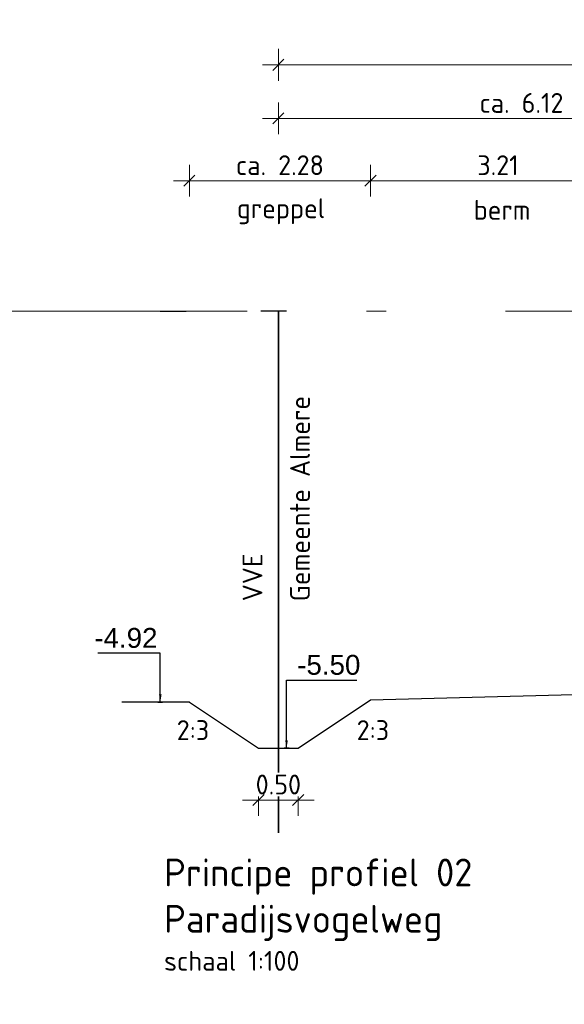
# Model space of a CAD drawing. Header units: metres. Extents: x 149090 to 161988, y 479090 to 487021.
# Tile 44 of 72: x 159043 to 159050, y 484428 to 484440. Entities that reach past the tile are written whole.
import ezdxf

# ---------------------------------------------------------------- set-up
doc = ezdxf.new("R2010")
doc.units = ezdxf.units.M
doc.linetypes.add('AL-NAP_LIJN', pattern=[15.25, 12, -1.5, 0.25, -1.5])
doc.layers.get('0').update_dxf_attribs({"lineweight": 25})
doc.layers.get('Defpoints').update_dxf_attribs({"color": 211, "lineweight": 25})
for name, color, linetype, lineweight in [('N-WE-KG-GRENS_PERCEEL-G', 150, 'KG-PERCEEL', 35), ('N-WE-VH-KANTVERHARDING-G', 7, 'Continuous', 30), ('X-XX-AL-M', 7, 'Continuous', 18), ('X-XX-AL-NAP-G', 7, 'AL-NAP_LIJN', 18), ('X-XX-AL-PROFIEL-B-G', 7, 'Continuous', 25), ('X-XX-AL-T25', 7, 'Continuous', 25), ('X-XX-AL-T35', 7, 'Continuous', 35)]:
    doc.layers.add(name, color=color, linetype=linetype, lineweight=lineweight)
doc.styles.add('Civitas Arial', font='arial.ttf')
doc.styles.add('NLCS-ISO-M100-T25', font='NLCS-ISO.ttf')
doc.styles.add('NLCS-ISO-M100-T35', font='NLCS-ISO.ttf')
doc.styles.get("Standard").update_dxf_attribs({"font": 'NLCS-ISO.ttf'})
doc.linetypes.add('KG-PERCEEL', pattern='A,5.5,-2,["P",Standard,S=1.8,R=0,X=-0.5,Y=-0.9],-2,5.5,-2,[5,NLCS.shx,S=0.75,R=0,X=0,Y=0],-2', length=19)
doc.dimstyles.new('Civitas 100 25', dxfattribs={"dimscale": 0.1, "dimtxt": 2.5, "dimasz": 1, "dimexe": 0.18, "dimexo": 0.0625, "dimgap": 1, "dimtad": 1, "dimzin": 0, "dimdsep": 46, "dimtxsty": 'Civitas Arial', "dimblk": 'Civitas-pijlmaat', "dimcen": 0, "dimse1": 1, "dimse2": 1, "dimadec": 0, "dimazin": 0, "dimtfac": 1, "dimtix": 1, "dimtmove": 0, "dimatfit": 0, "dimfxl": 1, "dimtolj": 1, "dimtzin": 0, "dimarcsym": 1})
doc.dimstyles.new('NLCS-M100-T25-SCHRAP-X_L2_H1', dxfattribs={"dimscale": 0.1, "dimtxt": 2.5, "dimasz": 1.4, "dimexe": 2, "dimexo": 2, "dimgap": 0.7, "dimtad": 1, "dimzin": 0, "dimdsep": 46, "dimtxsty": 'NLCS-ISO-M100-T25', "dimblk": 'OBLIQUE', "dimcen": 0, "dimdle": 2, "dimclrd": 256, "dimclre": 256, "dimclrt": 256, "dimadec": 1, "dimazin": 0, "dimtfac": 1, "dimtofl": 0, "dimtmove": 1, "dimatfit": 0, "dimldrblk": 'OBLIQUE', "dimfxl": 2, "dimfxlon": 1, "dimtfill": 1, "dimtfillclr": 254, "dimtolj": 1, "dimtzin": 0, "dimlwd": 18, "dimlwe": 18, "dimarcsym": 0})

# ---------------------------------------------------------------- blocks, each defined once
blk = doc.blocks.new('_Oblique')
at = {"color": 0, "linetype": 'ByBlock', "lineweight": -2}
blk.add_line((-0.5, -0.5), (0.5, 0.5), dxfattribs=at)
blk = doc.blocks.new('*D84')
at = {"layer": 'Defpoints', "color": 0, "transparency": 16777216}
for p in [(159072.541, 484439.662), (159046.171, 484436.559), (159072.541, 484436.559)]:
    blk.add_point(p, dxfattribs=at)
at = {"layer": 'X-XX-AL-M', "linetype": 'Continuous', "lineweight": 18, "transparency": 16777216}
for p, q in [((159046.171, 484439.462), (159046.171, 484439.862)), ((159072.541, 484439.462), (159072.541, 484439.862)), ((159045.971, 484439.662), (159072.741, 484439.662))]:
    blk.add_line(p, q, dxfattribs=at)
at = {"layer": 'X-XX-AL-M', "lineweight": 18, "transparency": 16777216, "xscale": 0.14, "yscale": 0.14, "zscale": 0.14, "rotation": 180}
blk.add_blockref('_Oblique', (159046.171, 484439.662), dxfattribs=at)
at = {"layer": 'X-XX-AL-M', "lineweight": 18, "transparency": 16777216, "xscale": 0.14, "yscale": 0.14, "zscale": 0.14}
blk.add_blockref('_Oblique', (159072.541, 484439.662), dxfattribs=at)
at = {"layer": 'X-XX-AL-M', "transparency": 16777216, "insert": (159059.356, 484439.857), "char_height": 0.25, "attachment_point": 5, "style": 'NLCS-ISO-M100-T25', "bg_fill": 3, "box_fill_scale": 1.1, "bg_fill_color": 256, "bg_fill_true_color": 13158600, "bg_fill_transparency": 0}
blk.add_mtext('\\A1;var. 26.37 ', dxfattribs=at)
blk = doc.blocks.new('*D86')
at = {"layer": 'Defpoints', "color": 0, "transparency": 16777216}
for p in [(159046.171, 484438.987), (159052.291, 484437.588), (159046.171, 484436.559)]:
    blk.add_point(p, dxfattribs=at)
at = {"layer": 'X-XX-AL-M', "linetype": 'Continuous', "lineweight": 18, "transparency": 16777216}
for p, q in [((159046.171, 484438.787), (159046.171, 484439.187)), ((159052.291, 484438.787), (159052.291, 484439.187)), ((159052.491, 484438.987), (159045.971, 484438.987))]:
    blk.add_line(p, q, dxfattribs=at)
at = {"layer": 'X-XX-AL-M', "lineweight": 18, "transparency": 16777216, "xscale": 0.14, "yscale": 0.14, "zscale": 0.14, "rotation": 180}
blk.add_blockref('_Oblique', (159046.171, 484438.987), dxfattribs=at)
at = {"layer": 'X-XX-AL-M', "lineweight": 18, "transparency": 16777216, "xscale": 0.14, "yscale": 0.14, "zscale": 0.14}
blk.add_blockref('_Oblique', (159052.291, 484438.987), dxfattribs=at)
at = {"layer": 'X-XX-AL-M', "transparency": 16777216, "insert": (159049.231, 484439.182), "char_height": 0.25, "attachment_point": 5, "style": 'NLCS-ISO-M100-T25', "bg_fill": 3, "box_fill_scale": 1.1, "bg_fill_color": 256, "bg_fill_true_color": 13158600, "bg_fill_transparency": 0}
blk.add_mtext('\\A1;ca. 6.12', dxfattribs=at)
blk = doc.blocks.new('*D94')
at = {"layer": 'Defpoints', "color": 0, "transparency": 16777216}
for p in [(159047.331, 484438.203), (159050.541, 484432.179), (159047.331, 484431.666)]:
    blk.add_point(p, dxfattribs=at)
at = {"layer": 'X-XX-AL-M', "linetype": 'Continuous', "lineweight": 18, "transparency": 16777216}
for p, q in [((159047.331, 484438.003), (159047.331, 484438.403)), ((159050.541, 484438.003), (159050.541, 484438.403)), ((159050.741, 484438.203), (159047.131, 484438.203))]:
    blk.add_line(p, q, dxfattribs=at)
at = {"layer": 'X-XX-AL-M', "lineweight": 18, "transparency": 16777216, "xscale": 0.14, "yscale": 0.14, "zscale": 0.14, "rotation": 180}
blk.add_blockref('_Oblique', (159047.331, 484438.203), dxfattribs=at)
at = {"layer": 'X-XX-AL-M', "lineweight": 18, "transparency": 16777216, "xscale": 0.14, "yscale": 0.14, "zscale": 0.14}
blk.add_blockref('_Oblique', (159050.541, 484438.203), dxfattribs=at)
at = {"layer": 'X-XX-AL-M', "transparency": 16777216, "insert": (159048.936, 484438.398), "char_height": 0.25, "attachment_point": 5, "style": 'NLCS-ISO-M100-T25', "bg_fill": 3, "box_fill_scale": 1.1, "bg_fill_color": 256, "bg_fill_true_color": 13158600, "bg_fill_transparency": 0}
blk.add_mtext('\\A1;3.21', dxfattribs=at)
blk = doc.blocks.new('*D95')
at = {"layer": 'Defpoints', "color": 0, "transparency": 16777216}
for p in [(159045.051, 484438.203), (159045.051, 484431.639), (159047.331, 484431.666)]:
    blk.add_point(p, dxfattribs=at)
at = {"layer": 'X-XX-AL-M', "linetype": 'Continuous', "lineweight": 18, "transparency": 16777216}
for p, q in [((159045.051, 484438.003), (159045.051, 484438.403)), ((159047.331, 484438.003), (159047.331, 484438.403)), ((159047.531, 484438.203), (159044.851, 484438.203))]:
    blk.add_line(p, q, dxfattribs=at)
at = {"layer": 'X-XX-AL-M', "lineweight": 18, "transparency": 16777216, "xscale": 0.14, "yscale": 0.14, "zscale": 0.14, "rotation": 180}
blk.add_blockref('_Oblique', (159045.051, 484438.203), dxfattribs=at)
at = {"layer": 'X-XX-AL-M', "lineweight": 18, "transparency": 16777216, "xscale": 0.14, "yscale": 0.14, "zscale": 0.14}
blk.add_blockref('_Oblique', (159047.331, 484438.203), dxfattribs=at)
at = {"layer": 'X-XX-AL-M', "transparency": 16777216, "insert": (159046.191, 484438.398), "char_height": 0.25, "attachment_point": 5, "style": 'NLCS-ISO-M100-T25', "bg_fill": 3, "box_fill_scale": 1.1, "bg_fill_color": 256, "bg_fill_true_color": 13158600, "bg_fill_transparency": 0}
blk.add_mtext('\\A1;ca. 2.28', dxfattribs=at)
blk = doc.blocks.new('*D57')
at = {"layer": 'Defpoints', "color": 0, "transparency": 16777216}
for p in [(-0.033, 0), (0.051, -4.341), (-0.033, -4.92)]:
    blk.add_point(p, dxfattribs=at)
at = {"color": 0, "transparency": 16777216, "insert": (-0.433, -4.113), "char_height": 0.25, "attachment_point": 5, "style": 'Civitas Arial'}
blk.add_mtext('\\A1;-4.92 ', dxfattribs=at)
blk = doc.blocks.new('Civitas-pijlmaat')
blk.add_line((0, 0.52), (0, -0.52))
blk.add_solid([(0, 0), (-1.5, 0.34), (-1.5, -0.34)])
blk = doc.blocks.new('*D354')
at = {"layer": 'Defpoints', "color": 0, "transparency": 16777216}
for p in [(0.033, 0), (0.048, -4.679), (0.033, -5.5)]:
    blk.add_point(p, dxfattribs=at)
at = {"color": 0, "transparency": 16777216, "insert": (0.532, -4.452), "char_height": 0.25, "attachment_point": 5, "style": 'Civitas Arial'}
blk.add_mtext('\\A1;-5.50 ', dxfattribs=at)
blk = doc.blocks.new('*D358')
at = {"layer": 'Defpoints', "color": 0, "transparency": 16777216}
for p in [(159045.921, 484431.059), (159046.421, 484431.059)]:
    blk.add_point(p, dxfattribs=at)
at = {"layer": 'X-XX-AL-M', "linetype": 'Continuous', "lineweight": 18, "transparency": 16777216}
for p, q in [((159045.921, 484430.607), (159045.921, 484430.207)), ((159046.421, 484430.607), (159046.421, 484430.207)), ((159046.621, 484430.407), (159045.721, 484430.407))]:
    blk.add_line(p, q, dxfattribs=at)
at = {"layer": 'X-XX-AL-M', "transparency": 16777216, "insert": (159046.171, 484430.602), "char_height": 0.25, "attachment_point": 5, "style": 'NLCS-ISO-M100-T25', "bg_fill": 3, "box_fill_scale": 1.1, "bg_fill_color": 256, "bg_fill_true_color": 13158600, "bg_fill_transparency": 0}
blk.add_mtext('\\A1;0.50', dxfattribs=at)
at = {"layer": 'Defpoints', "color": 0, "transparency": 16777216}
blk.add_point((159045.921, 484430.407), dxfattribs=at)
at = {"layer": 'X-XX-AL-M', "lineweight": 18, "transparency": 16777216, "xscale": 0.14, "yscale": 0.14, "zscale": 0.14, "rotation": 180}
blk.add_blockref('_Oblique', (159045.921, 484430.407), dxfattribs=at)
at = {"layer": 'X-XX-AL-M', "lineweight": 18, "transparency": 16777216, "xscale": 0.14, "yscale": 0.14, "zscale": 0.14}
blk.add_blockref('_Oblique', (159046.421, 484430.407), dxfattribs=at)
blk = doc.blocks.new('*U56')
blk.add_line((-0.033, -4.92), (0.028, -4.92))
at = {"layer": 'Defpoints', "color": 6}
blk.add_line((0, 0), (0.325, 0), dxfattribs=at)
dim = blk.add_ordinate_dim(feature_location=(-0.033, -4.92), offset=(0.083, 0.579), dtype=0, origin=(-0.033, 0), text='-<> ', dimstyle='Civitas 100 25')
dim.commit()
dim.dimension.update_dxf_attribs({"geometry": '*D57', "text_midpoint": (-0.433, -4.113)})
blk.add_leader([(0, -4.92), (0, -4.305), (-0.785, -4.305)], dimstyle='Civitas 100 25')
blk = doc.blocks.new('*U353')
blk.add_line((0.033, -5.5), (-0.028, -5.5))
at = {"layer": 'Defpoints', "color": 6}
blk.add_line((0, 0), (-0.325, 0), dxfattribs=at)
dim = blk.add_ordinate_dim(feature_location=(0.033, -5.5), offset=(0.016, 0.821), dtype=0, origin=(0.033, 0), text='-<> ', dimstyle='Civitas 100 25')
dim.commit()
dim.dimension.update_dxf_attribs({"geometry": '*D354', "text_midpoint": (0.532, -4.452)})
blk.add_leader([(0, -5.5), (0, -4.644), (0.885, -4.644)], dimstyle='Civitas 100 25')

msp = doc.modelspace()

# ---------------------------------------------------------------- linework, layer by layer
at = {"layer": 'N-WE-KG-GRENS_PERCEEL-G'}
msp.add_line((159046.171, 484436.559), (159046.171, 484429.992), dxfattribs=at)
at = {"layer": 'N-WE-VH-KANTVERHARDING-G', "lineweight": 30, "flags": 128}
for points in [[(159047.331, 484431.666), (159052.291, 484431.799), (159056.541, 484431.889), (159058.406, 484432.024)], [(159045.051, 484431.639), (159044.199, 484431.639)]]:
    msp.add_lwpolyline(points, dxfattribs=at)
at = {"layer": 'X-XX-AL-NAP-G'}
msp.add_line((159003.28, 484436.559), (159511.076, 484436.559), dxfattribs=at)

# ---------------------------------------------------------------- texts
at = {"layer": 'X-XX-AL-T25', "style": 'NLCS-ISO-M100-T25'}
for p in [(159044.892, 484431.162), (159047.157, 484431.162)]:
    msp.add_text('2:3', height=0.25, dxfattribs=at).set_placement(p)
at = {"layer": 'X-XX-AL-T25', "insert": (159044.732, 484428.507), "char_height": 0.25, "attachment_point": 1, "style": 'NLCS-ISO-M100-T25'}
msp.add_mtext_dynamic_manual_height_columns('schaal 1:100', width=1.87194, gutter_width=1.25, heights=[0], dxfattribs=at)
at = {"layer": 'X-XX-AL-T35', "insert": (159044.732, 484429.67), "char_height": 0.35, "width": 9.70714, "attachment_point": 1, "style": 'NLCS-ISO-M100-T35'}
msp.add_mtext('Principe profiel 02\\PParadijsvogelweg', dxfattribs=at)

# ---------------------------------------------------------------- next in the draw order: dimensions: what is measured, and where the dimension line sits
at = {"layer": 'X-XX-AL-M'}
dim = msp.add_linear_dim(base=(159072.541, 484439.662), p1=(159046.171, 484436.559), p2=(159072.541, 484436.559), text='var. <> ', dimstyle='NLCS-M100-T25-SCHRAP-X_L2_H1', dxfattribs=at)
dim.commit()
dim.dimension.update_dxf_attribs({"geometry": '*D84', "text_midpoint": (159059.356, 484439.857)})

# ---------------------------------------------------------------- next in the draw order: dimensions: what is measured, and where the dimension line sits
dim = msp.add_linear_dim(base=(159046.171, 484438.987), p1=(159052.291, 484437.588), p2=(159046.171, 484436.559), text='ca. <>', dimstyle='NLCS-M100-T25-SCHRAP-X_L2_H1', dxfattribs=at)
dim.commit()
dim.dimension.update_dxf_attribs({"geometry": '*D86', "text_midpoint": (159049.231, 484439.182)})

# ---------------------------------------------------------------- next in the draw order: dimensions: what is measured, and where the dimension line sits
dim = msp.add_linear_dim(base=(159047.331, 484438.203), p1=(159050.541, 484432.179), p2=(159047.331, 484431.666), dimstyle='NLCS-M100-T25-SCHRAP-X_L2_H1', dxfattribs=at)
dim.commit()
dim.dimension.update_dxf_attribs({"geometry": '*D94', "text_midpoint": (159048.936, 484438.398)})

# ---------------------------------------------------------------- next in the draw order: texts
at = {"layer": 'X-XX-AL-T25', "style": 'NLCS-ISO-M100-T25'}
msp.add_text('berm', height=0.25, dxfattribs=at).set_placement((159048.631, 484437.711))

# ---------------------------------------------------------------- next in the draw order: dimensions: what is measured, and where the dimension line sits
at = {"layer": 'X-XX-AL-M'}
dim = msp.add_linear_dim(base=(159045.051, 484438.203), p1=(159047.331, 484431.666), p2=(159045.051, 484431.639), text='ca. <>', dimstyle='NLCS-M100-T25-SCHRAP-X_L2_H1', dxfattribs=at)
dim.commit()
dim.dimension.update_dxf_attribs({"geometry": '*D95', "text_midpoint": (159046.191, 484438.398)})

# ---------------------------------------------------------------- next in the draw order: linework, layer by layer
at = {"layer": 'N-WE-VH-KANTVERHARDING-G', "lineweight": 30, "flags": 128}
msp.add_lwpolyline([(159045.051, 484431.639), (159045.921, 484431.059), (159046.421, 484431.059), (159047.331, 484431.666)], dxfattribs=at)

# ---------------------------------------------------------------- next in the draw order: block references
at = {"layer": 'X-XX-AL-PROFIEL-B-G'}
msp.add_blockref('*U56', (159044.685, 484436.559), dxfattribs=at)
at = {"layer": 'X-XX-AL-T25'}
msp.add_blockref('*U353', (159046.274, 484436.559), dxfattribs=at)

# ---------------------------------------------------------------- next in the draw order: texts
at = {"layer": 'X-XX-AL-M', "style": 'NLCS-ISO-M100-T25'}
msp.add_text('greppel', height=0.25, dxfattribs=at).set_placement((159045.649, 484437.731))
at = {"layer": 'X-XX-AL-T25', "color": 240, "true_color": 0xed1f24, "style": 'NLCS-ISO-M100-T25'}
for s, p in [('Gemeente Almere', (159046.568, 484432.909)), ('VVE', (159045.971, 484432.909))]:
    msp.add_text(s, height=0.25, rotation=90, dxfattribs=at).set_placement(p)

# ---------------------------------------------------------------- next in the draw order: dimensions: what is measured, and where the dimension line sits
at = {"layer": 'X-XX-AL-M'}
dim = msp.add_linear_dim(base=(159045.921, 484430.407), p1=(159046.421, 484431.059), p2=(159045.921, 484431.059), dimstyle='NLCS-M100-T25-SCHRAP-X_L2_H1', dxfattribs=at)
dim.commit()
dim.dimension.update_dxf_attribs({"geometry": '*D358', "text_midpoint": (159046.171, 484430.407), "dimtype": 160})

doc.saveas('drawing.dxf')
